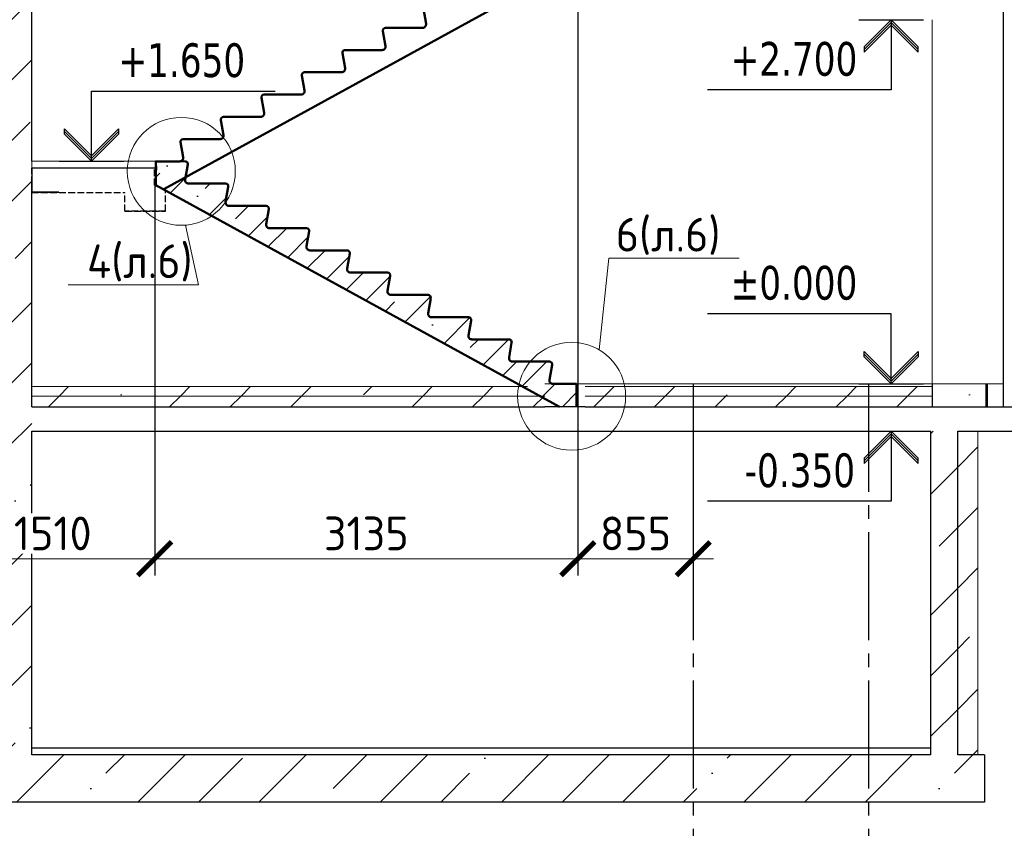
# Model space of a CAD drawing. Header units: millimetres. Extents: x 259029 to 2494469, y -731578 to -57567.
# Tile 40 of 252: x 370818 to 378113, y -653101 to -647106. Entities that reach past the tile are written whole.
import ezdxf
from ezdxf import colors
from ezdxf.entities.mleader import LeaderData, LeaderLine
from ezdxf.math import Vec2, Vec3

# ---------------------------------------------------------------- set-up
doc = ezdxf.new("R2010")
doc.units = ezdxf.units.MM
for name, pattern in [('______2', [270, 200, -70]), ('______5', [1100, 800, -100, 100, -100]), ('Б-1.1 оси$0$Б-1.1 Оси$0$GOST2.303 5', [24, 20, -1.5, 1, -1.5])]:
    doc.linetypes.add(name, pattern=pattern)
doc.layers.get('Defpoints').update_dxf_attribs({"color": 140})
for name, color, linetype, lineweight in [('Standard', 7, 'Continuous', 25), ('Общий01', 7, 'Continuous', 13), ('ОСИ', 151, 'Б-1.1 оси$0$Б-1.1 Оси$0$GOST2.303 5', 9), ('ПЛИТА', 152, 'Continuous', 35), ('РАЗРЕЗЫ', 10, 'Continuous', 60), ('Символы 0.20', 1, 'Continuous', 20), ('Стена', 7, 'Continuous', 50), ('Стена_ бетон несущ.', 253, 'Continuous', 70)]:
    doc.layers.add(name, color=color, linetype=linetype, lineweight=lineweight)
doc.styles.add('TAHOMA', font='tahoma.ttf')
doc.styles.add('ГОСТ', font='GOST_Common.ttf')
doc.dimstyles.new('ГОСТ', dxfattribs={"dimscale": 0, "dimtxt": 2.5, "dimasz": 2.5, "dimexe": 1.25, "dimexo": 0.625, "dimtad": 1, "dimdec": 0, "dimtxsty": 'ГОСТ', "dimblk": 'ARCHTICK', "dimcen": 2.5, "dimdle": 1.5, "dimclrd": 256, "dimclre": 256, "dimclrt": 256, "dimadec": 0, "dimazin": 0, "dimtfac": 1, "dimtdec": 0, "dimtmove": 1, "dimatfit": 3, "dimfxl": 2, "dimtfill": 1, "dimlwd": 0, "dimarcsym": 0})
pattern_1 = [(45, (-451920.53, -283940.7), (-449.0128, 449.0128), []), (45, (-451471.5, -283940.7), (-449.0128, 449.0128), [793.75, -158.75, 0, -158.75])]

# ---------------------------------------------------------------- blocks, each defined once
blk = doc.blocks.new('_None')
blk = doc.blocks.new('COMPLEX_ELEVATIONDIM_13')
at = {"layer": 'Standard', "color": 7, "linetype": 'Continuous', "lineweight": 25}
for p, q in [((11343.3, 15485.9), (11823.3, 15485.9)), ((11583.3, 15485.9), (11383.3, 15285.9)), ((11583.3, 15465.9), (11383.3, 15265.9)), ((11783.3, 15285.9), (11583.3, 15485.9)), ((11583.3, 15485.9), (11583.3, 14965.9)), ((11583.3, 15485.9), (11583.3, 15485.9)), ((11583.3, 15485.9), (11583.3, 15485.9)), ((11583.3, 15485.9), (11583.3, 15485.9)), ((11583.3, 15485.9), (11583.3, 15485.9)), ((11783.3, 15265.9), (11583.3, 15465.9)), ((11383.3, 15245.9), (11583.3, 15445.9)), ((11583.3, 15445.9), (11783.3, 15245.9)), ((11383.3, 15285.9), (11383.3, 15245.9)), ((11783.3, 15265.9), (11783.3, 15285.9)), ((11783.3, 15245.9), (11783.3, 15285.9)), ((11583.3, 14965.9), (10223.3, 14965.9)), ((11583.3, 13305.9), (10223.3, 13305.9)), ((11583.3, 12785.9), (11583.3, 13305.9)), ((11383.3, 12985.9), (11383.3, 13025.9)), ((11383.3, 13025.9), (11583.3, 12825.9)), ((11583.3, 12805.9), (11383.3, 13005.9)), ((11583.3, 12785.9), (11383.3, 12985.9)), ((11583.3, 12825.9), (11783.3, 13025.9)), ((11783.3, 13005.9), (11583.3, 12805.9)), ((11783.3, 12985.9), (11583.3, 12785.9)), ((11783.3, 13025.9), (11783.3, 13005.9)), ((11783.3, 13005.9), (11783.3, 12985.9)), ((11343.3, 12785.9), (11823.3, 12785.9)), ((11583.3, 12785.9), (11583.3, 12785.9)), ((11583.3, 12785.9), (11583.3, 12785.9)), ((11583.3, 12785.9), (11583.3, 12785.9)), ((11583.3, 12785.9), (11583.3, 12785.9)), ((11343.3, 12435.9), (11823.3, 12435.9)), ((11583.3, 12435.9), (11383.3, 12235.9)), ((11583.3, 12415.9), (11383.3, 12215.9)), ((11783.3, 12235.9), (11583.3, 12435.9)), ((11583.3, 12435.9), (11583.3, 11915.9)), ((11583.3, 12435.9), (11583.3, 12435.9)), ((11583.3, 12435.9), (11583.3, 12435.9)), ((11583.3, 12435.9), (11583.3, 12435.9)), ((11583.3, 12435.9), (11583.3, 12435.9)), ((11783.3, 12215.9), (11583.3, 12415.9)), ((11383.3, 12195.9), (11583.3, 12395.9)), ((11583.3, 12395.9), (11783.3, 12195.9)), ((11383.3, 12235.9), (11383.3, 12195.9)), ((11783.3, 12215.9), (11783.3, 12235.9)), ((11783.3, 12195.9), (11783.3, 12235.9)), ((11583.3, 11915.9), (10223.3, 11915.9))]:
    blk.add_line(p, q, dxfattribs=at)
at = {"layer": 'Standard', "color": 7, "linetype": 'Continuous', "lineweight": 25, "char_height": 250, "attachment_point": 7, "style": 'TAHOMA'}
for s, insert, width in [('\\W0.86;+2.700', (10394, 15065.9), 1028.162), ('\\W0.86;%%p0.000', (10394, 13405.9), 1028.238), ('\\W0.86;-0.350', (10498.4, 12015.9), 923.224)]:
    blk.add_mtext(s, dxfattribs=dict(at, insert=insert, width=width))
blk = doc.blocks.new('_ArchTick')
at = {"color": 0, "linetype": 'ByBlock', "const_width": 0.15}
blk.add_lwpolyline([(-0.5, -0.5), (0.5, 0.5)], dxfattribs=at)
blk = doc.blocks.new('*D931')
at = {"layer": 'Defpoints', "color": 0, "lineweight": -2, "transparency": 16777216}
for p in [(374953.1, -646676.3), (375807.7, -650460.8), (374953.1, -651101.9)]:
    blk.add_point(p, dxfattribs=at)
at = {"layer": 'РАЗРЕЗЫ', "lineweight": -2, "transparency": 16777216}
for p, q in [((374953.1, -646738.8), (374953.1, -651226.9)), ((375807.7, -650523.3), (375807.7, -651226.9))]:
    blk.add_line(p, q, dxfattribs=at)
at = {"layer": 'РАЗРЕЗЫ', "lineweight": 0, "transparency": 16777216}
blk.add_line((375957.7, -651101.9), (374803.1, -651101.9), dxfattribs=at)
at = {"layer": 'РАЗРЕЗЫ', "lineweight": 0, "transparency": 16777216, "xscale": 250, "yscale": 250, "zscale": 250, "rotation": 180}
blk.add_blockref('_ArchTick', (374953.1, -651101.9), dxfattribs=at)
at = {"layer": 'РАЗРЕЗЫ', "lineweight": 0, "transparency": 16777216, "xscale": 250, "yscale": 250, "zscale": 250}
blk.add_blockref('_ArchTick', (375807.7, -651101.9), dxfattribs=at)
at = {"layer": 'РАЗРЕЗЫ', "lineweight": -2, "transparency": 16777216, "insert": (375380.4, -650914.4), "char_height": 250, "attachment_point": 5, "style": 'ГОСТ', "bg_fill": 3, "box_fill_scale": 1.1, "bg_fill_color": 256, "bg_fill_true_color": 13158600, "bg_fill_transparency": 0}
blk.add_mtext('855', dxfattribs=at)
blk = doc.blocks.new('*D932')
at = {"layer": 'Defpoints', "color": 0, "lineweight": -2, "transparency": 16777216}
for p in [(374953.1, -646681.7), (371817.8, -648814.2), (371817.8, -651101.9)]:
    blk.add_point(p, dxfattribs=at)
at = {"layer": 'РАЗРЕЗЫ', "lineweight": -2, "transparency": 16777216}
for p, q in [((374953.1, -646744.2), (374953.1, -651226.9)), ((371817.8, -648876.7), (371817.8, -651226.9))]:
    blk.add_line(p, q, dxfattribs=at)
at = {"layer": 'РАЗРЕЗЫ', "lineweight": 0, "transparency": 16777216}
blk.add_line((375103.1, -651101.9), (371667.8, -651101.9), dxfattribs=at)
at = {"layer": 'РАЗРЕЗЫ', "lineweight": 0, "transparency": 16777216, "xscale": 250, "yscale": 250, "zscale": 250, "rotation": 180}
blk.add_blockref('_ArchTick', (371817.8, -651101.9), dxfattribs=at)
at = {"layer": 'РАЗРЕЗЫ', "lineweight": 0, "transparency": 16777216, "xscale": 250, "yscale": 250, "zscale": 250}
blk.add_blockref('_ArchTick', (374953.1, -651101.9), dxfattribs=at)
at = {"layer": 'РАЗРЕЗЫ', "lineweight": -2, "transparency": 16777216, "insert": (373385.5, -650914.4), "char_height": 250, "attachment_point": 5, "style": 'ГОСТ', "bg_fill": 3, "box_fill_scale": 1.1, "bg_fill_color": 256, "bg_fill_true_color": 13158600, "bg_fill_transparency": 0}
blk.add_mtext('3135', dxfattribs=at)
blk = doc.blocks.new('*D933')
at = {"layer": 'Defpoints', "color": 0, "lineweight": -2, "transparency": 16777216}
for p in [(371817.8, -648277.6), (370307.7, -650378.8), (370307.7, -651101.9)]:
    blk.add_point(p, dxfattribs=at)
at = {"layer": 'РАЗРЕЗЫ', "lineweight": -2, "transparency": 16777216}
for p, q in [((371817.8, -648340.1), (371817.8, -651226.9)), ((370307.7, -650441.3), (370307.7, -651226.9))]:
    blk.add_line(p, q, dxfattribs=at)
at = {"layer": 'РАЗРЕЗЫ', "lineweight": 0, "transparency": 16777216}
blk.add_line((371967.8, -651101.9), (370157.7, -651101.9), dxfattribs=at)
at = {"layer": 'РАЗРЕЗЫ', "lineweight": 0, "transparency": 16777216, "xscale": 250, "yscale": 250, "zscale": 250, "rotation": 180}
blk.add_blockref('_ArchTick', (370307.7, -651101.9), dxfattribs=at)
at = {"layer": 'РАЗРЕЗЫ', "lineweight": 0, "transparency": 16777216, "xscale": 250, "yscale": 250, "zscale": 250}
blk.add_blockref('_ArchTick', (371817.8, -651101.9), dxfattribs=at)
at = {"layer": 'РАЗРЕЗЫ', "lineweight": -2, "transparency": 16777216, "insert": (371062.7, -650914.4), "char_height": 250, "attachment_point": 5, "style": 'ГОСТ', "bg_fill": 3, "box_fill_scale": 1.1, "bg_fill_color": 256, "bg_fill_true_color": 13158600, "bg_fill_transparency": 0}
blk.add_mtext('1510', dxfattribs=at)
blk = doc.blocks.new('выаыв')
at = {"layer": 'Standard', "color": 7, "linetype": '______2', "lineweight": 30}
for p, q in [((483017, -472887), (483017, -472378)), ((486656, -473099), (486656, -472378)), ((482696, -473063), (483017, -472887)), ((482696, -473659), (482696, -473063)), ((482696, -473659), (482696, -473279)), ((483896, -473659), (483896, -473099)), ((486656, -473099), (483896, -473099)), ((483896, -473659), (482696, -473659)), ((483896, -473659), (482696, -473659)), ((482696, -473659), (483896, -473659)), ((483896, -473659), (482696, -473659))]:
    blk.add_line(p, q, dxfattribs=at)
at = {"layer": 'ПЛИТА', "color": 0, "lineweight": 30}
blk.add_line((483017, -472378), (486656, -472378), dxfattribs=at)
blk = doc.blocks.new('НОВЫЙ')
at = {"layer": 'Standard', "color": 5, "linetype": 'Continuous', "lineweight": 50, "transparency": 33554687}
for p, q in [((381795.8, -472121.9), (382011.4, -472121.7)), ((382011.4, -472121.9), (381835.3, -472121.9)), ((382011.4, -472121.9), (382011.4, -472297.6)), ((381795.4, -472257), (381776.2, -472145.8)), ((378952.4, -473979.3), (382011.4, -472297.6)), ((381495.4, -472422), (381476.2, -472310.8)), ((381495.8, -472286.9), (381770.9, -472286.9)), ((381195.4, -472587), (381176.2, -472475.8)), ((381195.8, -472451.9), (381470.9, -472451.9)), ((380895.4, -472752), (380876.2, -472640.8)), ((380895.8, -472616.9), (381170.9, -472616.9)), ((380595.8, -472781.9), (380870.9, -472781.9)), ((380595.4, -472917), (380576.2, -472805.8)), ((380295.4, -473082), (380276.2, -472970.8)), ((380295.8, -472946.9), (380570.9, -472946.9)), ((379995.4, -473247), (379976.2, -473135.8)), ((379995.8, -473111.9), (380270.9, -473111.9)), ((379695.8, -473276.9), (379970.9, -473276.9)), ((379695.4, -473412), (379676.2, -473300.8)), ((379395.8, -473441.9), (379670.9, -473441.9)), ((379395.4, -473577), (379376.2, -473465.8)), ((379095.4, -473742), (379076.2, -473630.8)), ((379095.8, -473606.9), (379370.9, -473606.9)), ((378894.8, -473771.9), (378894.9, -473836.7)), ((378894.8, -473771.9), (378894.8, -473947.6)), ((378894.8, -473771.9), (379070.9, -473771.9))]:
    blk.add_line(p, q, dxfattribs=at)
for centre, radius, start, end in [((381795.8, -472141.9), 20, 90, 191.30993), ((381770.9, -472261.9), 25, 270, 11.30993), ((381495.8, -472306.9), 20, 90, 191.30993), ((381470.9, -472426.9), 25, 270, 11.30993), ((381195.8, -472471.9), 20, 90, 191.30993), ((380895.8, -472636.9), 20, 90, 191.30993), ((381170.9, -472591.9), 25, 270, 11.30993), ((380595.8, -472801.9), 20, 90, 191.30993), ((380870.9, -472756.9), 25, 270, 11.30993), ((380570.9, -472921.9), 25, 270, 11.30993), ((380295.8, -472966.9), 20, 90, 191.30993), ((379995.8, -473131.9), 20, 90, 191.30993), ((380270.9, -473086.9), 25, 270, 11.30993), ((379695.8, -473296.9), 20, 90, 191.30993), ((379970.9, -473251.9), 25, 270, 11.30993), ((379395.8, -473461.9), 20, 90, 191.30993), ((379670.9, -473416.9), 25, 270, 11.30993), ((379370.9, -473581.9), 25, 270, 11.30993), ((379095.8, -473626.9), 20, 90, 191.30993), ((379070.9, -473746.9), 25, 270, 11.30993)]:
    blk.add_arc(centre, radius, start, end, dxfattribs=at)
at = {"layer": 'РАЗРЕЗЫ', "color": 5, "lineweight": 35}
for p, q in [((382011.4, -472297.6), (382011.4, -472121.9)), ((382011.4, -472297.6), (382011.4, -472297.6)), ((378894.8, -473947.6), (378894.8, -473771.9)), ((378952.4, -473979.3), (378894.8, -473947.6))]:
    blk.add_line(p, q, dxfattribs=at)

msp = doc.modelspace()

# ---------------------------------------------------------------- hatches: boundary and pattern name
at = {"layer": 'Стена_ бетон несущ.', "linetype": 'Continuous', "lineweight": 25}
h = msp.add_hatch(dxfattribs=at)
h.set_pattern_fill('ANSI35', scale=100, style=0)
h.set_pattern_definition(pattern_1)
h.paths.add_polyline_path([(370907.7, -649975.6), (370907.7, -646785.6), (370727.7, -646785.6), (370727.7, -649975.6)])
at = {"layer": 'Стена_ бетон несущ.', "linetype": 'Continuous', "lineweight": 13}
h = msp.add_hatch(dxfattribs=at)
h.set_pattern_fill('ANSI35', scale=100, style=0)
h.set_pattern_definition(pattern_1)
h.paths.add_polyline_path([(370907.7, -649895.6), (374707.7, -649895.6), (374580.4, -649825.6), (370907.7, -649825.6)], flags=0)
h = msp.add_hatch(dxfattribs=at)
h.set_pattern_fill('ANSI35', scale=100, style=0)
h.set_pattern_definition(pattern_1)
h.paths.add_polyline_path([(375007.7, -649895.6), (377577.7, -649895.6), (377577.7, -649825.6), (375007.7, -649825.6)], flags=0)
h = msp.add_hatch(dxfattribs=at)
h.set_pattern_fill('ANSI35', color=9, scale=100, style=0)
h.set_pattern_definition(pattern_1)
h.paths.add_polyline_path([(377577.7, -649975.6), (377977.7, -649975.6), (377977.7, -649805.6), (377577.7, -649805.6)], flags=0)
h = msp.add_hatch(dxfattribs=at)
h.set_pattern_fill('ANSI35', scale=100, style=0)
h.set_pattern_definition(pattern_1)
h.paths.add_polyline_path([(370907.7, -649895.6), (370907.7, -649975.6), (374707.7, -649975.6), (374707.7, -649895.6)], flags=0)
h = msp.add_hatch(dxfattribs=at)
h.set_pattern_fill('ANSI35', scale=100, style=0)
h.set_pattern_definition(pattern_1)
h.paths.add_polyline_path([(375007.7, -649975.6), (377577.7, -649975.6), (377577.7, -649895.6), (375007.7, -649895.6)], flags=0)
at = {"layer": 'Стена_ бетон несущ.', "linetype": 'Continuous', "lineweight": 25}
h = msp.add_hatch(dxfattribs=at)
h.set_pattern_fill('ANSI35', scale=100, style=0)
h.set_pattern_definition(pattern_1)
h.paths.add_polyline_path([(368972.5, -649975.6), (368972.5, -650155.6), (370727.7, -650155.6), (370727.7, -652555.6), (368972.5, -652555.6), (368972.5, -652905.6), (377965.5, -652905.6), (377965.5, -652555.6), (377767.7, -652555.6), (377767.7, -650155.6), (377567.7, -650155.6), (377567.7, -652555.6), (370907.7, -652555.6), (370907.7, -649975.6)])
at = {"layer": 'Стена_ бетон несущ.', "linetype": 'Continuous', "lineweight": 13}
h = msp.add_hatch(dxfattribs=at)
h.set_pattern_fill('ANSI35', scale=100, style=0)
h.set_pattern_definition(pattern_1)
h.paths.add_polyline_path([(377917.7, -652555.6), (377917.7, -650155.6), (377767.7, -650155.6), (377767.7, -652555.6)], flags=0)

# ---------------------------------------------------------------- linework, layer by layer
at = {"layer": 'Standard', "color": 7, "linetype": 'Continuous', "lineweight": 25}
for p, q in [((370907.7, -648155.6), (370907.7, -646605.6)), ((371349.6, -648155.6), (371349.6, -647635.6)), ((371349.6, -647635.6), (372709.6, -647635.6)), ((371149.6, -647955.6), (371149.6, -647915.6)), ((371149.6, -647915.6), (371349.6, -648115.6)), ((371349.6, -648135.6), (371149.6, -647935.6)), ((371349.6, -648115.6), (371549.6, -647915.6)), ((371549.6, -647935.6), (371349.6, -648135.6)), ((371549.6, -647915.6), (371549.6, -647935.6)), ((371549.6, -647935.6), (371549.6, -647955.6)), ((371349.6, -648155.6), (371149.6, -647955.6)), ((371549.6, -647955.6), (371349.6, -648155.6)), ((371109.6, -648155.6), (371589.6, -648155.6)), ((370907.7, -649975.6), (370907.7, -648305.6)), ((370907.7, -652555.6), (370907.7, -650155.6))]:
    msp.add_line(p, q, dxfattribs=at)
at = {"layer": 'Общий01', "color": 7, "linetype": 'Continuous', "lineweight": 13}
msp.add_line((378107.7, -649805.6), (374707.7, -649805.6), dxfattribs=at)
at = {"layer": 'Общий01', "color": 7, "linetype": 'Continuous', "lineweight": 25}
for p, q in [((370907.7, -649975.6), (374707.7, -649975.6)), ((375007.7, -649975.6), (380307.7, -649975.6)), ((370907.7, -650155.6), (377567.7, -650155.6)), ((377767.7, -650155.6), (380307.7, -650155.6))]:
    msp.add_line(p, q, dxfattribs=at)
at = {"layer": 'ОСИ', "color": 16, "linetype": '______5', "lineweight": 25}
for p, q in [((375807.7, -649805.6), (375807.7, -654595.4)), ((377107.7, -649805.4), (377107.7, -654595.2))]:
    msp.add_line(p, q, dxfattribs=at)
at = {"layer": 'ПЛИТА', "color": 0, "lineweight": 0}
msp.add_line((370907.7, -648205.6), (370907.7, -648155.6), dxfattribs=at)
at = {"layer": 'Стена', "color": 34, "linetype": 'Continuous', "lineweight": 25}
for p, q in [((378107.7, -649975.6), (378107.7, -646785.6)), ((377987.7, -649975.6), (377987.7, -649805.6))]:
    msp.add_line(p, q, dxfattribs=at)
at = {"layer": 'Стена', "color": 7, "linetype": 'Continuous', "lineweight": 25}
for p, q in [((371827.4, -648155.8), (370907.7, -648155.6)), ((370907.7, -648205.6), (370907.7, -648305.6)), ((377567.7, -652555.6), (377567.7, -650155.6)), ((377767.7, -652555.6), (377767.7, -650155.6)), ((377567.7, -652505.6), (370907.7, -652505.6)), ((377567.7, -652555.6), (370907.7, -652555.6)), ((377965.5, -652555.6), (377767.7, -652555.6)), ((377965.5, -652555.6), (377965.5, -652905.6)), ((377965.5, -652905.6), (368972.5, -652905.6))]:
    msp.add_line(p, q, dxfattribs=at)
at = {"layer": 'Стена', "color": 7, "linetype": 'Continuous', "lineweight": 13}
for p, q in [((370907.7, -649825.6), (374580.4, -649825.6)), ((375007.7, -649825.6), (377577.7, -649825.6)), ((370907.7, -649895.6), (374707.7, -649895.6)), ((375007.7, -649895.6), (377577.7, -649895.6))]:
    msp.add_line(p, q, dxfattribs=at)
at = {"layer": 'Стена_ бетон несущ.', "color": 9, "linetype": 'Continuous', "lineweight": 13}
msp.add_line((377577.7, -647105.6), (377577.7, -649805.6), dxfattribs=at)
at = {"layer": 'Стена_ бетон несущ.', "color": 7, "linetype": 'Continuous', "lineweight": 13}
for p, q in [((375937.7, -649805.6), (377577.7, -649805.6)), ((377917.7, -652555.6), (377917.7, -650155.6))]:
    msp.add_line(p, q, dxfattribs=at)
at = {"layer": 'Стена_ бетон несущ.', "color": 9, "linetype": 'Continuous', "lineweight": 25}
for p, q in [((377577.7, -649805.6), (377577.7, -649975.6)), ((377977.7, -649975.6), (377977.7, -649805.6))]:
    msp.add_line(p, q, dxfattribs=at)

# ---------------------------------------------------------------- block references
at = {"layer": 'Standard', "color": 7, "linetype": 'Continuous', "lineweight": 25}
msp.add_blockref('COMPLEX_ELEVATIONDIM_13', (365691, -662591.6), dxfattribs=at)

# ---------------------------------------------------------------- texts
at = {"layer": 'Standard', "color": 7, "linetype": 'Continuous', "lineweight": 25, "insert": (371549.6, -647535.6), "char_height": 250, "width": 1028.162, "attachment_point": 7, "style": 'TAHOMA'}
msp.add_mtext('\\W0.86;+1.650', dxfattribs=at)

# ---------------------------------------------------------------- leaders
at = {"layer": 'Символы 0.20'}
ml = msp.add_multileader_mtext('Standard', dxfattribs=at)
ml.set_content('3(л.6)', color=256, style='ГОСТ')
ml.set_leader_properties(color=256, linetype='ByLayer', lineweight=-1)
ml.set_arrow_properties(name='NONE')
ml.build(insert=Vec2(0, 0))
ml.multileader.update_dxf_attribs({"text_left_attachment_type": 6, "text_right_attachment_type": 6, "dogleg_length": 0.25, "arrow_head_size": 200, "scale": 100})
ctx = ml.context
ctx.base_point, ctx.scale, ctx.char_height, ctx.arrow_head_size, ctx.landing_gap_size, ctx.plane_origin = Vec3(354446.4, -649071.6), 100, 250, 200, 25, Vec3(354739, -649341.6)
ctx.left_attachment, ctx.right_attachment = 6, 6
notes = []
notes.append((ctx, [(0, (1, 1, 0), (354421.4, -649071.6), (1, 0), 25, [(0, [(353536.5, -648478.4)], 0, [])])]))
ctx.mtext.insert, ctx.mtext.width, ctx.mtext.defined_height, ctx.mtext.flow_direction = Vec3(354471.4, -648771.6), 1094.387, 742.8, 5
for ctx, leaders in notes:
    for number, flags, end, landing, length, lines in leaders:
        leader = LeaderData()
        leader.index, (leader.has_last_leader_line, leader.has_dogleg_vector, leader.attachment_direction) = number, flags
        leader.last_leader_point, leader.dogleg_vector, leader.dogleg_length = Vec3(end), Vec3(landing), length
        for number, points, colour, breaks in lines:
            line = LeaderLine()
            line.index, line.vertices, line.color, line.breaks = number, Vec3.list(points), colors.encode_raw_color(colour), breaks
            leader.lines.append(line)
        ctx.leaders.append(leader)

# ---------------------------------------------------------------- next in the draw order: dimensions: what is measured, and where the dimension line sits
at = {"layer": 'РАЗРЕЗЫ', "color": 0, "lineweight": -2}
dim = msp.add_linear_dim(base=(374953.1, -651101.9), p1=(375807.7, -650460.8), p2=(374953.1, -646676.3), dimstyle='ГОСТ', override={"dimscale": 100, "dimtix": 0, "dimtofl": 1, "dimtmove": 1, "dimatfit": 3}, dxfattribs=at)
dim.commit()
dim.dimension.update_dxf_attribs({"geometry": '*D931', "text_midpoint": (375380.4, -650914.4)})

# ---------------------------------------------------------------- next in the draw order: linework, layer by layer
at = {"layer": 'ОСИ', "color": 16, "linetype": '______5', "lineweight": 25}
msp.add_line((375807.7, -649805.6), (375807.7, -654595.4), dxfattribs=at)

# ---------------------------------------------------------------- next in the draw order: dimensions: what is measured, and where the dimension line sits
at = {"layer": 'РАЗРЕЗЫ', "color": 0, "lineweight": -2}
dim = msp.add_linear_dim(base=(371817.8, -651101.9), p1=(374953.1, -646681.7), p2=(371817.8, -648814.2), dimstyle='ГОСТ', override={"dimscale": 100, "dimtix": 0, "dimtofl": 1, "dimtmove": 1, "dimatfit": 3}, dxfattribs=at)
dim.commit()
dim.dimension.update_dxf_attribs({"geometry": '*D932', "text_midpoint": (373385.5, -650914.4)})

# ---------------------------------------------------------------- next in the draw order: linework, layer by layer
at = {"layer": 'Standard', "color": 5, "linetype": 'Continuous', "lineweight": 50, "transparency": 33554687}
for p, q in [((372043.1, -648155.8), (371827.4, -648155.6)), ((371827.4, -648155.8), (372003.6, -648155.8)), ((372043.4, -648290.9), (372062.7, -648179.7)), ((372343.1, -648320.8), (372068, -648320.8)), ((372343.4, -648455.9), (372362.7, -648344.7)), ((372643.1, -648485.8), (372368, -648485.8)), ((372643.4, -648620.9), (372662.7, -648509.7)), ((372943.1, -648650.8), (372668, -648650.8)), ((372943.4, -648785.9), (372962.7, -648674.7)), ((373243.1, -648815.8), (372968, -648815.8)), ((373243.4, -648950.9), (373262.7, -648839.7)), ((373543.1, -648980.8), (373268, -648980.8)), ((373543.4, -649115.9), (373562.7, -649004.7)), ((373843.1, -649145.8), (373568, -649145.8)), ((373843.4, -649280.9), (373862.7, -649169.7)), ((374143.1, -649310.8), (373868, -649310.8)), ((374143.4, -649445.9), (374162.7, -649334.7)), ((374443.1, -649475.8), (374168, -649475.8)), ((374443.4, -649610.9), (374462.7, -649499.7)), ((374743.1, -649640.8), (374468, -649640.8)), ((374743.4, -649775.9), (374762.7, -649664.7)), ((374944.1, -649805.8), (374768, -649805.8)), ((374944.1, -649805.8), (374943.9, -649870.6)), ((374944.1, -649805.8), (374944.1, -649975.6))]:
    msp.add_line(p, q, dxfattribs=at)
for centre, radius, start, end in [((372043.1, -648175.8), 20, 348.69007, 90), ((372068, -648295.8), 25, 168.69007, 270), ((372343.1, -648340.8), 20, 348.69007, 90), ((372368, -648460.8), 25, 168.69007, 270), ((372643.1, -648505.8), 20, 348.69007, 90), ((372668, -648625.8), 25, 168.69007, 270), ((372943.1, -648670.8), 20, 348.69007, 90), ((372968, -648790.8), 25, 168.69007, 270), ((373243.1, -648835.8), 20, 348.69007, 90), ((373268, -648955.8), 25, 168.69007, 270), ((373543.1, -649000.8), 20, 348.69007, 90), ((373568, -649120.8), 25, 168.69007, 270), ((373843.1, -649165.8), 20, 348.69007, 90), ((373868, -649285.8), 25, 168.69007, 270), ((374143.1, -649330.8), 20, 348.69007, 90), ((374168, -649450.8), 25, 168.69007, 270), ((374443.1, -649495.8), 20, 348.69007, 90), ((374468, -649615.8), 25, 168.69007, 270), ((374743.1, -649660.8), 20, 348.69007, 90), ((374768, -649780.8), 25, 168.69007, 270)]:
    msp.add_arc(centre, radius, start, end, dxfattribs=at)
at = {"layer": 'РАЗРЕЗЫ', "color": 5, "lineweight": 35}
msp.add_line((374944.1, -649975.6), (374944.1, -649805.8), dxfattribs=at)
at = {"layer": 'РАЗРЕЗЫ', "color": 2, "lineweight": -2}
msp.add_line((375007.7, -649975.6), (374707.7, -649975.6), dxfattribs=at)
at = {"layer": 'Символы 0.20'}
msp.add_circle((374907, -649897.4), 400, dxfattribs=at)

# ---------------------------------------------------------------- next in the draw order: dimensions: what is measured, and where the dimension line sits
at = {"layer": 'РАЗРЕЗЫ', "color": 0, "lineweight": -2}
dim = msp.add_linear_dim(base=(370307.7, -651101.9), p1=(371817.8, -648277.6), p2=(370307.7, -650378.8), dimstyle='ГОСТ', override={"dimscale": 100, "dimtix": 0, "dimtofl": 1, "dimtmove": 1, "dimatfit": 3}, dxfattribs=at)
dim.commit()
dim.dimension.update_dxf_attribs({"geometry": '*D933', "text_midpoint": (371062.7, -650914.4)})

# ---------------------------------------------------------------- next in the draw order: leaders
at = {"layer": 'Символы 0.20'}
ml = msp.add_multileader_mtext('Standard', dxfattribs=at)
ml.set_content('6(л.6)', color=256, style='ГОСТ')
ml.set_leader_properties(color=256, linetype='ByLayer', lineweight=-1)
ml.set_arrow_properties(name='NONE')
ml.build(insert=Vec2(0, 0))
ml.multileader.update_dxf_attribs({"text_left_attachment_type": 6, "text_right_attachment_type": 6, "dogleg_length": 0.25, "arrow_head_size": 200, "scale": 100})
ctx = ml.context
ctx.base_point, ctx.scale, ctx.char_height, ctx.arrow_head_size, ctx.landing_gap_size, ctx.plane_origin = Vec3(375208.8, -648874.6), 100, 250, 200, 25, Vec3(376423, -651009)
ctx.left_attachment, ctx.right_attachment = 6, 6
notes = []
notes.append((ctx, [(0, (1, 1, 0), (375183.8, -648874.6), (1, 0), 25, [(0, [(375112, -649553.9)], 0, [])])]))
ctx.mtext.insert, ctx.mtext.width, ctx.mtext.flow_direction = Vec3(375233.8, -648574.6), 792.21, 5
for ctx, leaders in notes:
    for number, flags, end, landing, length, lines in leaders:
        leader = LeaderData()
        leader.index, (leader.has_last_leader_line, leader.has_dogleg_vector, leader.attachment_direction) = number, flags
        leader.last_leader_point, leader.dogleg_vector, leader.dogleg_length = Vec3(end), Vec3(landing), length
        for number, points, colour, breaks in lines:
            line = LeaderLine()
            line.index, line.vertices, line.color, line.breaks = number, Vec3.list(points), colors.encode_raw_color(colour), breaks
            leader.lines.append(line)
        ctx.leaders.append(leader)

# ---------------------------------------------------------------- next in the draw order: hatches: boundary and pattern name
at = {"layer": 'РАЗРЕЗЫ', "lineweight": -2}
h = msp.add_hatch(dxfattribs=at)
h.set_pattern_fill('ANSI35', color=256, scale=50)
h.set_pattern_definition([(45, (-147203.78, -174760.65), (-224.5064, 224.5064), []), (45, (-146979.27, -174760.65), (-224.5064, 224.5064), [396.875, -79.375, 0, -79.375])])
edge = h.paths.add_edge_path()
edge.add_line((374818.1, -649975.6), (374944.1, -649975.6))
edge.add_line((374944.1, -649975.6), (374944.1, -649805.8))
edge.add_line((374944.1, -649805.8), (374768, -649805.8))
edge.add_arc((374768, -649780.8), 25, 171.67817, 270, ccw=False)
edge.add_line((374743.2, -649777.2), (374762.9, -649663.7))
edge.add_arc((374743.1, -649660.8), 20, 351.67817, 450)
edge.add_line((374743.1, -649640.8), (374468, -649640.8))
edge.add_arc((374468, -649615.8), 25, 171.67817, 270, ccw=False)
edge.add_line((374443.2, -649612.2), (374462.9, -649498.7))
edge.add_arc((374443.1, -649495.8), 20, 351.67817, 450)
edge.add_line((374443.1, -649475.8), (374168, -649475.8))
edge.add_arc((374168, -649450.8), 25, 171.67817, 270, ccw=False)
edge.add_line((374143.2, -649447.2), (374162.9, -649333.7))
edge.add_arc((374143.1, -649330.8), 20, 351.67817, 450)
edge.add_line((374143.1, -649310.8), (373868, -649310.8))
edge.add_arc((373868, -649285.8), 25, 171.67817, 270, ccw=False)
edge.add_line((373843.2, -649282.2), (373862.9, -649168.7))
edge.add_arc((373843.1, -649165.8), 20, 351.67817, 450)
edge.add_line((373843.1, -649145.8), (373568, -649145.8))
edge.add_arc((373568, -649120.8), 25, 171.67817, 270, ccw=False)
edge.add_line((373543.2, -649117.2), (373562.9, -649003.7))
edge.add_arc((373543.1, -649000.8), 20, 351.67817, 450)
edge.add_line((373543.1, -648980.8), (373268, -648980.8))
edge.add_arc((373268, -648955.8), 25, 171.67817, 270, ccw=False)
edge.add_line((373243.2, -648952.2), (373262.9, -648838.7))
edge.add_arc((373243.1, -648835.8), 20, 351.67817, 450)
edge.add_line((373243.1, -648815.8), (372968, -648815.8))
edge.add_arc((372968, -648790.8), 25, 171.67817, 270, ccw=False)
edge.add_line((372943.2, -648787.2), (372962.9, -648673.7))
edge.add_arc((372943.1, -648670.8), 20, 351.67817, 450)
edge.add_line((372943.1, -648650.8), (372668, -648650.8))
edge.add_arc((372668, -648625.8), 25, 171.67817, 270, ccw=False)
edge.add_line((372643.2, -648622.2), (372662.9, -648508.7))
edge.add_arc((372643.1, -648505.8), 20, 351.67817, 450)
edge.add_line((372643.1, -648485.8), (372368, -648485.8))
edge.add_arc((372368, -648460.8), 25, 171.67817, 270, ccw=False)
edge.add_line((372343.2, -648457.2), (372362.9, -648343.7))
edge.add_arc((372343.1, -648340.8), 20, 351.67817, 450)
edge.add_line((372343.1, -648320.8), (372068, -648320.8))
edge.add_arc((372068, -648295.8), 25, 171.67817, 270, ccw=False)
edge.add_line((372043.2, -648292.2), (372062.9, -648178.7))
edge.add_arc((372043.1, -648175.8), 20, 351.67817, 449.95526)
edge.add_line((372043.1, -648155.8), (371827.4, -648155.6))
edge.add_line((371827.4, -648155.6), (371827.4, -648331.5))
edge.add_line((371827.4, -648331.5), (374818.1, -649975.6))

# ---------------------------------------------------------------- next in the draw order: linework, layer by layer
at = {"color": 0}
msp.add_line((370907.7, -648205.6), (370907.7, -648385.6), dxfattribs=at)
at = {"layer": 'Standard', "color": 5, "linetype": 'Continuous', "lineweight": 50, "transparency": 33554687}
for p in [(371827.4, -648155.8), (374818.1, -649975.6)]:
    msp.add_line(p, (371827.4, -648331.5), dxfattribs=at)
at = {"layer": 'ПЛИТА', "color": 0}
msp.add_line((371107.7, -648385.6), (370907.7, -648385.6), dxfattribs=at)
at = {"layer": 'РАЗРЕЗЫ', "color": 5, "lineweight": 35}
for q in [(371827.4, -648155.8), (371827.4, -648331.5)]:
    msp.add_line((371827.4, -648331.5), q, dxfattribs=at)
at = {"layer": 'Символы 0.20'}
msp.add_circle((372015.1, -648230), 400, dxfattribs=at)

# ---------------------------------------------------------------- next in the draw order: block references
at = {"layer": 'РАЗРЕЗЫ', "color": 2, "lineweight": -2}
msp.add_blockref('НОВЫЙ', (-7067.3, -174383.9), dxfattribs=at)
at = {"layer": 'РАЗРЕЗЫ', "color": 2, "lineweight": -2, "xscale": -0.25, "yscale": 0.25, "zscale": 0.25}
msp.add_blockref('выаыв', (492571.8, -530111), dxfattribs=at)

# ---------------------------------------------------------------- next in the draw order: leaders
at = {"layer": 'Символы 0.20'}
ml = msp.add_multileader_mtext('Standard', dxfattribs=at)
ml.set_content('4(л.6)', color=256, style='ГОСТ')
ml.set_leader_properties(color=256, linetype='ByLayer', lineweight=-1)
ml.set_arrow_properties(name='NONE')
ml.build(insert=Vec2(0, 0))
ml.multileader.update_dxf_attribs({"text_left_attachment_type": 6, "text_right_attachment_type": 6, "dogleg_length": 0.25, "arrow_head_size": 200, "scale": 100})
ctx = ml.context
ctx.base_point, ctx.scale, ctx.char_height, ctx.arrow_head_size, ctx.landing_gap_size, ctx.plane_origin = Vec3(371291.4, -649071.6), 100, 250, 200, 25, Vec3(373531.1, -649341.6)
ctx.left_attachment, ctx.right_attachment = 6, 6
notes = []
notes.append((ctx, [(1, (1, 1, 0), (372141.4, -649071.6), (-1, 0), 25, [(0, [(372046.3, -648628.7)], 0, [])])]))
ctx.mtext.insert, ctx.mtext.width, ctx.mtext.defined_height, ctx.mtext.flow_direction = Vec3(371316.4, -648771.6), 1094.387, 742.8, 5
for ctx, leaders in notes:
    for number, flags, end, landing, length, lines in leaders:
        leader = LeaderData()
        leader.index, (leader.has_last_leader_line, leader.has_dogleg_vector, leader.attachment_direction) = number, flags
        leader.last_leader_point, leader.dogleg_vector, leader.dogleg_length = Vec3(end), Vec3(landing), length
        for number, points, colour, breaks in lines:
            line = LeaderLine()
            line.index, line.vertices, line.color, line.breaks = number, Vec3.list(points), colors.encode_raw_color(colour), breaks
            leader.lines.append(line)
        ctx.leaders.append(leader)

doc.saveas('drawing.dxf')
